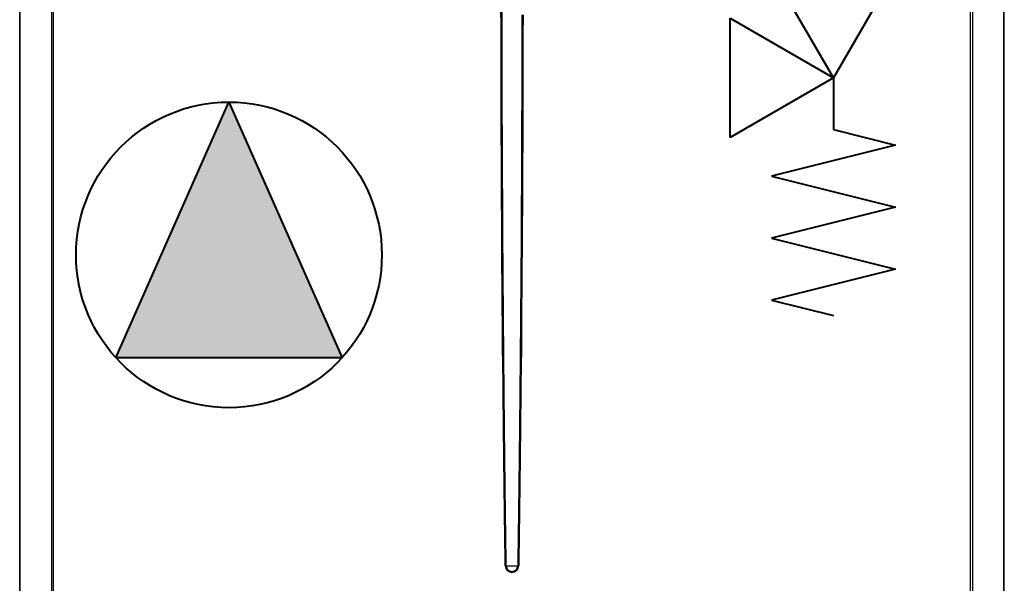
# Model space of a CAD drawing. Header units: centimetres. Extents: x 4745 to 39369, y 17389 to 19524.
# Tile 170 of 188: x 37074 to 37164, y 18558 to 18610. Entities that reach past the tile are written whole.
import ezdxf
from ezdxf.lldxf.tags import DXFTag

# ---------------------------------------------------------------- set-up
doc = ezdxf.new("R2010")
doc.units = ezdxf.units.CM
doc.layers.add('$_urządzenia', color=250, linetype='Continuous')
doc.layers.add('Gruba', color=7, linetype='Continuous', lineweight=40)
doc.layers.add('IS_Zimna_woda', color=5, linetype='SOLID', lineweight=40)
tags = doc.linetypes.add('SOLID', pattern=[10, 10, 0]).pattern_tags.tags
tags[6:7] = [DXFTag(74, 4), DXFTag(75, 0), DXFTag(340, '0'), DXFTag(46, 0.0), DXFTag(50, 0.0), DXFTag(44, 0.0), DXFTag(45, 0.0)]
tags[4:5] = [DXFTag(74, 4), DXFTag(75, 0), DXFTag(340, '0'), DXFTag(46, 0.0), DXFTag(50, 0.0), DXFTag(44, 0.0), DXFTag(45, 0.0)]

# ---------------------------------------------------------------- blocks, each defined once
blk = doc.blocks.new('A$C92957c0b')
at = {"layer": '$_urządzenia'}
for p, q in [((-279.34, -1127), (-279.34, -29)), ((279.34, -1127), (279.34, -29)), ((-300, -1125.6), (-300, -30.4)), ((-299.63, -1125.6), (-299.63, -30.4)), ((-280.56, -30.4), (-280.56, -1125.6)), ((280.56, -30.4), (280.56, -1125.6)), ((299.63, -1125.6), (299.63, -30.4)), ((300, -1125.6), (300, -30.4)), ((-3.51, -854), (-4.15, -854.02)), ((-3.51, -854), (3.51, -854)), ((3.51, -854), (4.15, -854.02))]:
    blk.add_line(p, q, dxfattribs=at)
for points in [[(-4.15, -854.02), (-4.25, -847.27), (-4.34, -840.26), (-4.44, -832.98), (-4.54, -825.46), (-4.64, -817.67), (-4.74, -809.58), (-4.84, -801.18), (-4.95, -792.47), (-5.05, -783.38), (-5.16, -773.91), (-5.27, -764.06), (-5.37, -753.76), (-5.48, -742.97), (-5.59, -731.74), (-5.7, -720.1), (-5.8, -708.02), (-5.91, -695.53), (-6.01, -682.85), (-6.1, -669.96), (-6.19, -656.87), (-6.27, -643.77), (-6.35, -630.7), (-6.42, -617.61), (-6.48, -604.57), (-6.53, -591.61), (-6.58, -578.68), (-6.62, -565.73), (-6.65, -552.78), (-6.68, -539.81), (-6.7, -526.63), (-6.71, -513.28)], [(-3.51, -854), (-3.61, -847.25), (-3.7, -840.24), (-3.8, -832.96), (-3.9, -825.44), (-4, -817.66), (-4.1, -809.56), (-4.2, -801.16), (-4.31, -792.45), (-4.41, -783.36), (-4.52, -773.89), (-4.62, -764.04), (-4.73, -753.74), (-4.84, -742.95), (-4.94, -731.72), (-5.05, -720.08), (-5.15, -708), (-5.25, -695.52), (-5.35, -682.83), (-5.44, -669.95), (-5.52, -656.86), (-5.6, -643.76), (-5.67, -630.68), (-5.74, -617.6), (-5.8, -604.55), (-5.85, -591.59), (-5.89, -578.67), (-5.93, -565.72), (-5.96, -552.77), (-5.99, -539.8), (-6.01, -526.62), (-6.02, -513.27)], [(6.02, -518.1), (6, -530.98), (5.98, -543.92), (5.95, -556.91), (5.92, -569.89), (5.88, -582.87), (5.83, -595.85), (5.78, -608.78), (5.72, -621.66), (5.65, -634.48), (5.58, -647.23), (5.5, -659.92), (5.42, -672.53), (5.33, -684.96), (5.24, -697.23), (5.14, -709.31), (5.04, -721.03), (4.94, -732.33), (4.83, -743.26), (4.73, -753.78), (4.62, -763.87), (4.52, -773.56), (4.42, -782.9), (4.31, -791.87), (4.21, -800.49), (4.11, -808.83), (4.01, -816.89), (3.91, -824.67), (3.81, -832.26), (3.71, -839.7), (3.61, -846.94), (3.51, -854)], [(6.71, -518.1), (6.69, -530.99), (6.67, -543.94), (6.64, -556.92), (6.61, -569.9), (6.56, -582.88), (6.51, -595.86), (6.46, -608.79), (6.4, -621.67), (6.33, -634.49), (6.25, -647.24), (6.17, -659.93), (6.08, -672.55), (5.99, -684.98), (5.89, -697.25), (5.79, -709.33), (5.69, -721.05), (5.59, -732.34), (5.48, -743.27), (5.37, -753.8), (5.27, -763.89), (5.16, -773.58), (5.06, -782.91), (4.95, -791.89), (4.85, -800.5), (4.75, -808.85), (4.65, -816.91), (4.55, -824.69), (4.45, -832.28), (4.35, -839.71), (4.25, -846.96), (4.15, -854.02)]]:
    blk.add_lwpolyline(points, dxfattribs=at)
for radius, start, end in [(4.15, 180.24419, 359.75581), (3.51, 180, 0)]:
    blk.add_arc((0, -854), radius, start, end, dxfattribs=at)
blk = doc.blocks.new('Valvola di sicurezza')
at = {"layer": 'IS_Zimna_woda', "color": 18, "true_color": 0x000000}
for p, q in [((-0.5906, 4.675), (0, 4.8227)), ((0.5906, 4.3797), (-0.5906, 4.675)), ((-0.5906, 4.0844), (0.5906, 4.3797)), ((0.5906, 3.7891), (-0.5906, 4.0844)), ((-0.5906, 3.4938), (0.5906, 3.7891)), ((0.5906, 3.1985), (-0.5906, 3.4938)), ((0, 3.0508), (0.5906, 3.1985)), ((0, 2.5594), (-0.9844, 3.1277)), ((-0.9844, 3.1277), (-0.9844, 1.991)), ((0, 2.5594), (0, 3.0508)), ((-0.9844, 1.991), (0, 2.5594)), ((0, 2.5594), (-0.5683, 1.575)), ((0.5683, 1.575), (0, 2.5594)), ((-0.5683, 1.575), (0.5683, 1.575)), ((0, 1.575), (0, 0))]:
    blk.add_line(p, q, dxfattribs=at)
blk = doc.blocks.new('Pompa')
at = {"layer": 'Gruba'}
h = blk.add_hatch(color=256, dxfattribs=at)
h.dxf.hatch_style = 1
h.paths.add_polyline_path([(9.403, 10.336), (-13.973, 0), (9.403, -10.336)])
for p, q in [((-13.973, 0), (9.403, 10.336)), ((9.403, 10.336), (9.403, -10.336)), ((9.403, -10.336), (-13.973, 0))]:
    blk.add_line(p, q, dxfattribs=at)
blk.add_circle((0, 0), 13.973, dxfattribs=at)

msp = doc.modelspace()

# ---------------------------------------------------------------- block references
at = {"layer": '$_urządzenia', "xscale": 0.15, "yscale": 0.15, "zscale": 0.15}
msp.add_blockref('A$C92957c0b', (37119.279, 18687.776), dxfattribs=at)
at = {"color": 1, "lineweight": 5, "xscale": -9.600000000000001, "yscale": 9.600000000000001, "zscale": 9.600000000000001, "rotation": 180}
msp.add_blockref('Valvola di sicurezza', (37148.67, 18628.847), dxfattribs=at)
at = {"layer": 'Gruba', "lineweight": 15, "rotation": 270}
msp.add_blockref('Pompa', (37093.406, 18588.095), dxfattribs=at)

doc.saveas('drawing.dxf')
